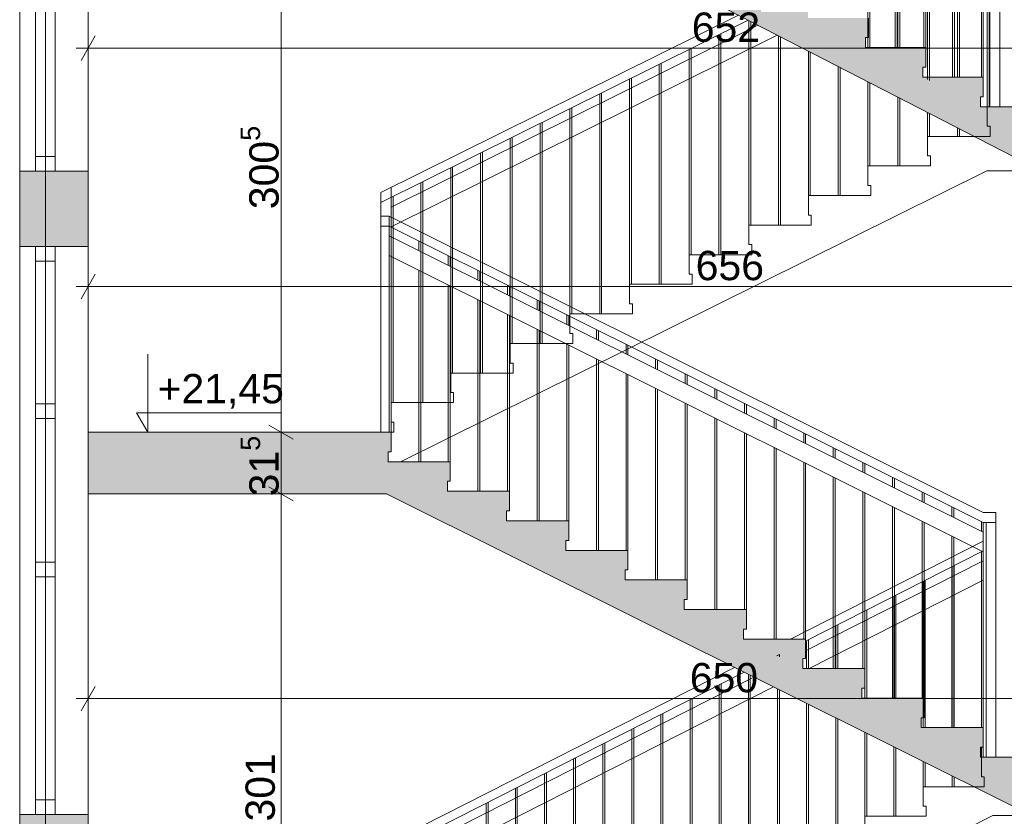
# Paper-space layout 'A-42 PRZEKRÓJ A-A' of a CAD drawing. Header units: millimetres. Extents: x 0 to 1114, y -5 to 726.
# Tile 39 of 92: x 82 to 132, y 389 to 430. Entities that reach past the tile are written whole.
import ezdxf
from ezdxf.xclip import XClip

# ---------------------------------------------------------------- set-up
doc = ezdxf.new("R2010")
doc.units = ezdxf.units.MM
doc.header["$MEASUREMENT"] = 0
doc.header["$XCLIPFRAME"] = 0
doc.linetypes.add('DASHDOTX2', pattern=[1000, 500, -250, 0, -250])
doc.linetypes.add('PRZERYWANA', pattern=[5.64444, 2.82222, -2.82222])
for name, color, linetype, lineweight, true_color in [('A__balustrada_Nr_pióra__161', 7, 'Continuous', 5, 0x949494), ('A_osie_Nr_pióra__16', 7, 'Continuous', 5, 0x0f0f0f), ('A_pochwyt_Nr_pióra__161', 7, 'Continuous', 5, 0x949494), ('A_schody_Nr_pióra__9', 7, 'Continuous', 13, 0xadadad), ('A_widok_Nr_pióra__121', 7, 'Continuous', 5, 0xcacaca)]:
    doc.layers.add(name, color=color, linetype=linetype, lineweight=lineweight, true_color=true_color)
doc.layers.add('A_schody', color=7, linetype='Continuous')
doc.layers.add('A_ściany', color=7, linetype='Continuous')
for name, color, linetype, lineweight in [('A_schody_Nr_pióra__1', 7, 'Continuous', 20), ('A_stolarka_Nr_pióra__1', 7, 'Continuous', 20), ('A_strop_Nr_pióra__1', 7, 'Continuous', 20), ('A_wymiary_Nr_pióra__1', 7, 'Continuous', 20), ('A_wymiary_Nr_pióra__2', 8, 'Continuous', 13), ('A_ściany_Nr_pióra__1', 7, 'Continuous', 20)]:
    doc.layers.add(name, color=color, linetype=linetype, lineweight=lineweight)
doc.styles.add('STYL_AUTOMATYCZNY_1', font='arial.ttf')
doc.styles.add('STYL_AUTOMATYCZNY_4', font='arial.ttf')

# ---------------------------------------------------------------- blocks, each defined once
blk = doc.blocks.new('Rysunek_1_1', base_point=(-1560.278, -148.908))
at = {"layer": 'A_schody', "linetype": 'Continuous', "lineweight": 0, "true_color": 0x000000}
h = blk.add_hatch(color=18, dxfattribs=at)
h.paths.add_polyline_path([(81.694, 140.929), (175.424, 140.929), (226.244, 140.929), (306.913, 140.929), (548.587, 140.929), (548.587, 244.87), (543.567, 244.87), (543.567, 243.12), (527.617, 243.12), (527.617, 243.652), (527.767, 243.652), (527.767, 244.652), (524.676, 244.652), (524.676, 245.185), (524.826, 245.185), (524.826, 246.185), (521.735, 246.185), (521.735, 246.718), (521.885, 246.718), (521.885, 247.718), (518.794, 247.718), (518.794, 248.251), (518.944, 248.251), (518.944, 249.251), (515.853, 249.251), (515.853, 249.784), (516.003, 249.784), (516.003, 250.784), (512.912, 250.784), (512.912, 251.317), (513.062, 251.317), (513.062, 252.317), (509.971, 252.317), (509.971, 252.85), (510.121, 252.85), (510.121, 253.85), (507.03, 253.85), (507.03, 254.383), (507.18, 254.383), (507.18, 255.383), (504.089, 255.383), (504.089, 255.916), (504.239, 255.916), (504.239, 256.916), (501.148, 256.916), (501.148, 257.449), (501.298, 257.449), (501.298, 258.449), (498.572, 258.449), (498.207, 258.449), (498.207, 258.982), (498.357, 258.982), (498.357, 259.982), (498.277, 259.982), (479.827, 259.982), (479.827, 286.332), (482.217, 286.332), (482.217, 290.162), (496.884, 290.162), (527.025, 274.725), (529.906, 273.25), (543.567, 273.25), (543.567, 276.2), (527.437, 276.2), (527.437, 276.727), (527.587, 276.727), (527.587, 277.727), (524.454, 277.727), (524.454, 278.255), (524.604, 278.255), (524.604, 279.255), (521.471, 279.255), (521.471, 279.783), (521.621, 279.783), (521.621, 280.783), (518.488, 280.783), (518.488, 281.31), (518.638, 281.31), (518.638, 282.31), (515.505, 282.31), (515.505, 282.838), (515.655, 282.838), (515.655, 283.838), (512.522, 283.838), (512.522, 284.366), (512.672, 284.366), (512.672, 285.366), (509.539, 285.366), (509.539, 285.894), (509.689, 285.894), (509.689, 286.894), (506.556, 286.894), (506.556, 287.421), (506.706, 287.421), (506.706, 288.421), (503.573, 288.421), (503.573, 288.949), (503.723, 288.949), (503.723, 289.949), (500.59, 289.949), (500.59, 290.477), (500.74, 290.477), (500.74, 291.477), (497.79, 291.477), (497.607, 291.477), (497.607, 292.005), (497.757, 292.005), (497.757, 293.005), (497.647, 293.005), (497.497, 293.005), (494.627, 293.005), (479.247, 293.005), (479.217, 293.005), (479.217, 319.235), (481.647, 319.235), (481.647, 323.105), (496.903, 323.105), (527.216, 307.736), (530.839, 305.9), (543.567, 305.9), (543.567, 309.21), (530.456, 309.21), (527.627, 309.21), (527.627, 309.736), (527.777, 309.736), (527.777, 310.736), (524.617, 310.736), (524.617, 311.262), (524.767, 311.262), (524.767, 312.262), (521.607, 312.262), (521.607, 312.788), (521.757, 312.788), (521.757, 313.788), (518.597, 313.788), (518.597, 314.314), (518.747, 314.314), (518.747, 315.314), (515.587, 315.314), (515.587, 315.84), (515.737, 315.84), (515.737, 316.84), (512.577, 316.84), (512.577, 317.366), (512.727, 317.366), (512.727, 318.366), (509.567, 318.366), (509.567, 318.892), (509.717, 318.892), (509.717, 319.892), (506.557, 319.892), (506.557, 320.418), (506.707, 320.418), (506.707, 321.418), (503.547, 321.418), (503.547, 321.944), (503.697, 321.944), (503.697, 322.944), (500.537, 322.944), (500.537, 323.47), (500.687, 323.47), (500.687, 324.47), (497.527, 324.47), (497.527, 324.493), (497.527, 324.996), (497.677, 324.996), (497.677, 325.996), (497.647, 325.996), (497.177, 325.996), (479.547, 325.996), (479.547, 351.996), (481.717, 351.996), (481.717, 355.946), (498.578, 355.946), (527.341, 341.136), (530.809, 339.35), (543.567, 339.35), (543.567, 342.65), (527.677, 342.65), (527.677, 343.181), (527.827, 343.181), (527.827, 344.181), (524.703, 344.181), (524.703, 344.712), (524.853, 344.712), (524.853, 345.712), (521.729, 345.712), (521.729, 346.244), (521.879, 346.244), (521.879, 347.244), (518.755, 347.244), (518.755, 347.775), (518.905, 347.775), (518.905, 348.775), (515.781, 348.775), (515.781, 349.306), (515.931, 349.306), (515.931, 350.306), (512.807, 350.306), (512.807, 350.838), (512.957, 350.838), (512.957, 351.838), (509.833, 351.838), (509.833, 352.369), (509.983, 352.369), (509.983, 353.369), (506.859, 353.369), (506.859, 353.9), (507.009, 353.9), (507.009, 354.9), (503.885, 354.9), (503.885, 355.432), (504.035, 355.432), (504.035, 356.432), (500.911, 356.432), (500.911, 356.963), (501.061, 356.963), (501.061, 357.963), (497.937, 357.963), (497.937, 357.981), (497.937, 358.495), (498.087, 358.495), (498.087, 359.495), (497.607, 359.495), (494.957, 359.495), (479.467, 359.495), (479.467, 385.725), (481.827, 385.725), (481.827, 389.495), (496.894, 389.495), (527.195, 374.445), (530.547, 372.78), (543.567, 372.78), (543.567, 375.94), (527.557, 375.94), (527.557, 376.433), (527.707, 376.433), (527.707, 377.433), (524.551, 377.433), (524.551, 377.926), (524.701, 377.926), (524.701, 378.926), (521.545, 378.926), (521.545, 379.419), (521.695, 379.419), (521.695, 380.419), (518.539, 380.419), (518.539, 380.912), (518.689, 380.912), (518.689, 381.912), (515.533, 381.912), (515.533, 382.405), (515.683, 382.405), (515.683, 383.405), (512.527, 383.405), (512.527, 383.898), (512.677, 383.898), (512.677, 384.898), (509.521, 384.898), (509.521, 385.391), (509.671, 385.391), (509.671, 386.391), (506.515, 386.391), (506.515, 386.884), (506.665, 386.884), (506.665, 387.884), (506.416, 387.884), (503.509, 387.884), (503.509, 388.377), (503.659, 388.377), (503.659, 389.377), (503.413, 389.377), (500.503, 389.377), (500.503, 389.87), (500.653, 389.87), (500.653, 390.87), (500.41, 390.87), (497.813, 390.87), (497.497, 390.87), (497.497, 391.363), (497.647, 391.363), (497.647, 392.363), (479.397, 392.363), (479.397, 418.623), (481.617, 418.623), (481.617, 422.123), (498.369, 422.123), (527.387, 407.759), (531.063, 405.94), (543.567, 405.94), (543.567, 409.28), (527.697, 409.28), (527.697, 409.765), (527.847, 409.765), (527.847, 410.765), (524.697, 410.765), (524.697, 411.25), (524.847, 411.25), (524.847, 412.25), (521.697, 412.25), (521.697, 412.735), (521.847, 412.735), (521.847, 413.735), (518.697, 413.735), (518.697, 414.22), (518.847, 414.22), (518.847, 415.22), (515.697, 415.22), (515.697, 415.705), (515.847, 415.705), (515.847, 416.705), (512.697, 416.705), (512.697, 417.189), (512.847, 417.189), (512.847, 418.189), (509.697, 418.189), (509.697, 418.674), (509.847, 418.674), (509.847, 419.674), (506.697, 419.674), (506.697, 420.159), (506.847, 420.159), (506.847, 421.159), (503.697, 421.159), (503.697, 421.644), (503.847, 421.644), (503.847, 422.644), (500.697, 422.644), (500.697, 423.129), (500.847, 423.129), (500.847, 424.129), (497.697, 424.129), (497.697, 424.614), (497.847, 424.614), (497.847, 425.614), (479.317, 425.614), (479.317, 451.774), (481.707, 451.774), (481.707, 455.544), (496.931, 455.544), (527.257, 440.792), (530.881, 439.03), (543.567, 439.03), (543.567, 442.31), (527.567, 442.31), (527.567, 442.785), (527.717, 442.785), (527.717, 443.785), (524.533, 443.785), (524.533, 444.261), (524.683, 444.261), (524.683, 445.261), (521.499, 445.261), (521.499, 445.737), (521.649, 445.737), (521.649, 446.737), (518.465, 446.737), (518.465, 447.213), (518.615, 447.213), (518.615, 448.213), (515.431, 448.213), (515.431, 448.689), (515.581, 448.689), (515.581, 449.689), (512.397, 449.689), (512.397, 450.165), (512.547, 450.165), (512.547, 451.165), (509.363, 451.165), (509.363, 451.641), (509.513, 451.641), (509.513, 452.641), (506.329, 452.641), (506.329, 453.117), (506.479, 453.117), (506.479, 454.117), (503.295, 454.117), (503.295, 454.593), (503.445, 454.593), (503.445, 455.593), (500.261, 455.593), (500.261, 456.069), (500.411, 456.069), (500.411, 457.069), (497.227, 457.069), (497.227, 457.545), (497.377, 457.545), (497.377, 458.545), (479.247, 458.545), (479.247, 484.675), (481.019, 484.675), (481.019, 488.575), (496.868, 488.575), (530.662, 472.1), (543.567, 472.1), (543.567, 475.18), (527.767, 475.18), (527.767, 475.645), (527.917, 475.645), (527.917, 476.645), (524.761, 476.645), (524.761, 477.11), (524.911, 477.11), (524.911, 478.11), (521.755, 478.11), (521.755, 478.576), (521.905, 478.576), (521.905, 479.576), (518.749, 479.576), (518.749, 480.041), (518.899, 480.041), (518.899, 481.041), (515.743, 481.041), (515.743, 481.507), (515.893, 481.507), (515.893, 482.507), (512.737, 482.507), (512.737, 482.972), (512.887, 482.972), (512.887, 483.972), (509.731, 483.972), (509.731, 484.438), (509.881, 484.438), (509.881, 485.438), (506.725, 485.438), (506.725, 485.903), (506.875, 485.903), (506.875, 486.903), (503.719, 486.903), (503.719, 487.369), (503.869, 487.369), (503.869, 488.369), (500.713, 488.369), (500.713, 488.834), (500.863, 488.834), (500.863, 489.834), (497.707, 489.834), (497.707, 490.3), (497.857, 490.3), (497.857, 491.3), (479.277, 491.3), (479.277, 517.52), (481.377, 517.52), (481.377, 521.533), (478.41, 521.533), (478.41, 524.133), (477.357, 524.133), (352.051, 524.133), (352.051, 536.095), (543.567, 536.095), (543.567, 527.836), (543.567, 524.133), (547.587, 524.133), (547.587, 521.533), (543.567, 521.533), (543.567, 517.54), (548.587, 517.54), (548.587, 540.961), (543.567, 540.961), (543.567, 539.119), (348.996, 539.119), (348.996, 564.681), (346.838, 564.681), (346.838, 562.317), (85.194, 562.317), (85.194, 564.681), (81.694, 564.681), (81.694, 553.481), (85.194, 553.481), (85.194, 558.993), (147.194, 558.993), (147.194, 524.281), (131.294, 524.281), (131.294, 520.056), (146.901, 520.056), (146.901, 517.255), (150.894, 517.255), (150.894, 491.056), (131.644, 491.056), (131.644, 491.558), (131.794, 491.558), (131.794, 492.558), (128.604, 492.558), (128.604, 493.06), (128.754, 493.06), (128.754, 494.06), (125.564, 494.06), (125.564, 494.562), (125.714, 494.562), (125.714, 495.562), (122.524, 495.562), (122.524, 496.065), (122.674, 496.065), (122.674, 497.065), (119.484, 497.065), (119.484, 497.567), (119.634, 497.567), (119.634, 498.567), (116.444, 498.567), (116.444, 499.069), (116.594, 499.069), (116.594, 500.069), (113.404, 500.069), (113.404, 500.571), (113.554, 500.571), (113.554, 501.571), (110.364, 501.571), (110.364, 502.074), (110.514, 502.074), (110.514, 503.074), (107.324, 503.074), (107.324, 503.576), (107.474, 503.576), (107.474, 504.576), (104.284, 504.576), (104.284, 505.078), (104.434, 505.078), (104.434, 506.078), (101.244, 506.078), (101.244, 506.581), (101.394, 506.581), (101.394, 507.581), (98.194, 507.581), (85.194, 507.581), (85.194, 504.381), (101.294, 504.381), (133.823, 488.306), (146.674, 488.306), (146.674, 484.256), (150.694, 484.256), (150.694, 458.206), (131.244, 458.206), (131.244, 458.69), (131.394, 458.69), (131.394, 459.69), (128.264, 459.69), (128.264, 460.174), (128.414, 460.174), (128.414, 461.174), (125.284, 461.174), (125.284, 461.658), (125.434, 461.658), (125.434, 462.658), (122.304, 462.658), (122.304, 463.142), (122.454, 463.142), (122.454, 464.142), (119.324, 464.142), (119.324, 464.626), (119.474, 464.626), (119.474, 465.626), (116.344, 465.626), (116.344, 466.11), (116.494, 466.11), (116.494, 467.11), (113.364, 467.11), (113.364, 467.594), (113.514, 467.594), (113.514, 468.594), (110.384, 468.594), (110.384, 469.078), (110.534, 469.078), (110.534, 470.078), (107.404, 470.078), (107.404, 470.562), (107.554, 470.562), (107.554, 471.562), (104.424, 471.562), (104.424, 472.046), (104.574, 472.046), (104.574, 473.046), (101.444, 473.046), (101.444, 473.531), (101.594, 473.531), (101.594, 474.531), (101.044, 474.531), (85.194, 474.531), (85.194, 471.531), (101.123, 471.531), (133.451, 455.431), (147.014, 455.431), (147.014, 451.371), (150.394, 451.371), (150.394, 425.231), (130.844, 425.231), (130.844, 425.744), (130.994, 425.744), (130.994, 426.744), (127.904, 426.744), (127.904, 427.258), (128.054, 427.258), (128.054, 428.258), (124.964, 428.258), (124.964, 428.771), (125.114, 428.771), (125.114, 429.771), (122.024, 429.771), (122.024, 430.285), (122.174, 430.285), (122.174, 431.285), (119.084, 431.285), (119.084, 431.799), (119.234, 431.799), (119.234, 432.799), (116.144, 432.799), (116.144, 433.312), (116.294, 433.312), (116.294, 434.312), (113.204, 434.312), (113.204, 434.826), (113.354, 434.826), (113.354, 435.826), (110.264, 435.826), (110.264, 436.34), (110.414, 436.34), (110.414, 437.34), (107.324, 437.34), (107.324, 437.853), (107.474, 437.853), (107.474, 438.853), (104.384, 438.853), (104.384, 439.367), (104.534, 439.367), (104.534, 440.367), (101.444, 440.367), (101.444, 440.881), (101.594, 440.881), (101.594, 441.881), (98.394, 441.881), (85.194, 441.881), (85.194, 438.631), (101.54, 438.631), (133.928, 421.956), (146.574, 421.956), (146.574, 418.066), (150.194, 418.066), (150.194, 391.956), (130.844, 391.956), (130.844, 392.467), (130.994, 392.467), (130.994, 393.467), (127.814, 393.467), (127.814, 393.978), (127.964, 393.978), (127.964, 394.978), (124.784, 394.978), (124.784, 395.49), (124.934, 395.49), (124.934, 396.49), (121.754, 396.49), (121.754, 397.001), (121.904, 397.001), (121.904, 398.001), (118.724, 398.001), (118.724, 398.512), (118.874, 398.512), (118.874, 399.512), (115.694, 399.512), (115.694, 400.024), (115.844, 400.024), (115.844, 401.024), (112.664, 401.024), (112.664, 401.535), (112.814, 401.535), (112.814, 402.535), (109.634, 402.535), (109.634, 403.046), (109.784, 403.046), (109.784, 404.046), (106.604, 404.046), (106.604, 404.558), (106.754, 404.558), (106.754, 405.558), (103.574, 405.558), (103.574, 406.069), (103.724, 406.069), (103.724, 407.069), (100.544, 407.069), (100.544, 407.581), (100.694, 407.581), (100.694, 408.581), (97.494, 408.581), (85.194, 408.581), (85.194, 405.431), (100.469, 405.431), (133.448, 388.981), (146.924, 388.981), (146.924, 385.311), (150.794, 385.311), (150.794, 358.881), (131.244, 358.881), (131.244, 359.376), (131.394, 359.376), (131.394, 360.376), (128.244, 360.376), (128.244, 360.871), (128.394, 360.871), (128.394, 361.871), (125.244, 361.871), (125.244, 362.367), (125.394, 362.367), (125.394, 363.367), (122.244, 363.367), (122.244, 363.862), (122.394, 363.862), (122.394, 364.862), (119.244, 364.862), (119.244, 365.358), (119.394, 365.358), (119.394, 366.358), (116.244, 366.358), (116.244, 366.853), (116.394, 366.853), (116.394, 367.853), (113.244, 367.853), (113.244, 368.349), (113.394, 368.349), (113.394, 369.349), (110.244, 369.349), (110.244, 369.844), (110.394, 369.844), (110.394, 370.844), (107.244, 370.844), (107.244, 371.34), (107.394, 371.34), (107.394, 372.34), (104.244, 372.34), (104.244, 372.835), (104.394, 372.835), (104.394, 373.835), (101.244, 373.835), (101.244, 374.331), (101.394, 374.331), (101.394, 375.331), (98.194, 375.331), (85.194, 375.331), (85.194, 372.331), (100.9, 372.331), (134.251, 355.706), (146.737, 355.706), (146.737, 352.136), (150.694, 352.136), (150.694, 325.906), (150.494, 325.906), (131.144, 325.906), (131.144, 326.408), (131.294, 326.408), (131.294, 327.408), (128.164, 327.408), (128.164, 327.91), (128.314, 327.91), (128.314, 328.91), (125.184, 328.91), (125.184, 329.412), (125.334, 329.412), (125.334, 330.412), (122.204, 330.412), (122.204, 330.915), (122.354, 330.915), (122.354, 331.915), (119.224, 331.915), (119.224, 332.417), (119.374, 332.417), (119.374, 333.417), (116.244, 333.417), (116.244, 333.919), (116.394, 333.919), (116.394, 334.919), (113.264, 334.919), (113.264, 335.421), (113.414, 335.421), (113.414, 336.421), (110.284, 336.421), (110.284, 336.924), (110.434, 336.924), (110.434, 337.924), (107.304, 337.924), (107.304, 338.426), (107.454, 338.426), (107.454, 339.426), (104.324, 339.426), (104.324, 339.928), (104.474, 339.928), (104.474, 340.928), (101.344, 340.928), (101.344, 341.431), (101.494, 341.431), (101.494, 342.431), (98.294, 342.431), (85.194, 342.431), (85.194, 339.231), (101.379, 339.231), (134.06, 322.756), (146.544, 322.756), (146.544, 319.066), (150.494, 319.066), (150.494, 292.856), (130.894, 292.856), (130.844, 292.856), (130.844, 293.321), (130.994, 293.321), (130.994, 294.321), (127.884, 294.321), (127.884, 294.787), (128.034, 294.787), (128.034, 295.787), (124.924, 295.787), (124.924, 296.253), (125.074, 296.253), (125.074, 297.253), (121.964, 297.253), (121.964, 297.719), (122.114, 297.719), (122.114, 298.719), (119.004, 298.719), (119.004, 299.185), (119.154, 299.185), (119.154, 300.185), (116.044, 300.185), (116.044, 300.651), (116.194, 300.651), (116.194, 301.651), (113.084, 301.651), (113.084, 302.117), (113.234, 302.117), (113.234, 303.117), (110.124, 303.117), (110.124, 303.583), (110.274, 303.583), (110.274, 304.583), (107.164, 304.583), (107.164, 305.049), (107.314, 305.049), (107.314, 306.049), (104.204, 306.049), (104.204, 306.515), (104.354, 306.515), (104.354, 307.515), (101.244, 307.515), (101.244, 307.981), (101.394, 307.981), (101.394, 308.981), (98.194, 308.981), (85.194, 308.981), (85.194, 306.131), (100.659, 306.131), (132.664, 290.281), (147.001, 290.281), (147.001, 286.281), (150.794, 286.281), (150.894, 286.281), (150.894, 260.081), (150.794, 260.081), (131.544, 260.081), (131.544, 260.54), (131.694, 260.54), (131.694, 261.54), (128.514, 261.54), (128.514, 261.999), (128.664, 261.999), (128.664, 262.999), (125.484, 262.999), (125.484, 263.458), (125.634, 263.458), (125.634, 264.458), (122.454, 264.458), (122.454, 264.917), (122.604, 264.917), (122.604, 265.917), (119.424, 265.917), (119.424, 266.376), (119.574, 266.376), (119.574, 267.376), (116.394, 267.376), (116.394, 267.835), (116.544, 267.835), (116.544, 268.835), (113.364, 268.835), (113.364, 269.294), (113.514, 269.294), (113.514, 270.294), (110.334, 270.294), (110.334, 270.753), (110.484, 270.753), (110.484, 271.753), (107.304, 271.753), (107.304, 272.212), (107.454, 272.212), (107.454, 273.212), (104.274, 273.212), (104.274, 273.671), (104.424, 273.671), (104.424, 274.671), (101.244, 274.671), (101.244, 275.131), (101.394, 275.131), (101.394, 276.131), (98.194, 276.131), (85.194, 276.131), (85.194, 276.281), (81.694, 276.281), (81.694, 161.081)])
h.paths.add_polyline_path([(85.194, 241.081), (99.89, 241.081), (133.69, 224.181), (146.852, 224.181), (146.852, 220.611), (150.594, 220.611), (150.594, 194.081), (134.194, 194.081), (130.994, 194.081), (130.844, 194.081), (130.844, 194.581), (130.994, 194.581), (130.994, 195.581), (127.874, 195.581), (127.874, 196.081), (128.024, 196.081), (128.024, 197.081), (124.904, 197.081), (124.904, 197.581), (125.054, 197.581), (125.054, 198.581), (121.934, 198.581), (121.934, 199.081), (122.084, 199.081), (122.084, 200.081), (118.964, 200.081), (118.964, 200.581), (119.114, 200.581), (119.114, 201.581), (115.994, 201.581), (115.994, 202.081), (116.144, 202.081), (116.144, 203.081), (113.024, 203.081), (113.024, 203.581), (113.174, 203.581), (113.174, 204.581), (110.054, 204.581), (110.054, 205.081), (110.204, 205.081), (110.204, 206.081), (107.084, 206.081), (107.084, 206.581), (107.234, 206.581), (107.234, 207.581), (104.114, 207.581), (104.114, 208.081), (104.264, 208.081), (104.264, 209.081), (101.144, 209.081), (101.144, 209.581), (101.294, 209.581), (101.294, 210.581), (85.694, 210.581), (85.194, 210.581)], flags=0)
h.paths.add_polyline_path([(85.194, 207.481), (100.985, 207.481), (134.051, 190.781), (147.294, 190.781), (147.294, 187.311), (150.694, 187.311), (150.694, 161.081), (129.144, 161.081), (129.144, 161.711), (129.294, 161.711), (129.294, 162.711), (126.2, 162.711), (126.2, 163.341), (126.35, 163.341), (126.35, 164.341), (123.255, 164.341), (123.255, 164.971), (123.405, 164.971), (123.405, 165.971), (120.311, 165.971), (120.311, 166.601), (120.461, 166.601), (120.461, 167.601), (117.366, 167.601), (117.366, 168.231), (117.516, 168.231), (117.516, 169.231), (114.422, 169.231), (114.422, 169.861), (114.572, 169.861), (114.572, 170.861), (111.477, 170.861), (111.477, 171.491), (111.627, 171.491), (111.627, 172.491), (108.533, 172.491), (108.533, 173.121), (108.683, 173.121), (108.683, 174.121), (105.588, 174.121), (105.588, 174.751), (105.738, 174.751), (105.738, 175.751), (102.644, 175.751), (102.644, 176.381), (102.794, 176.381), (102.794, 177.381), (99.594, 177.381), (85.694, 177.381), (85.194, 177.381)], flags=0)
h.paths.add_polyline_path([(98.194, 243.581), (85.194, 243.581), (85.194, 273.581), (100.052, 273.581), (134.109, 257.181), (146.856, 257.181), (146.856, 253.581), (150.794, 253.581), (150.794, 227.081), (131.244, 227.081), (131.244, 227.581), (131.394, 227.581), (131.394, 228.581), (128.244, 228.581), (128.244, 229.081), (128.394, 229.081), (128.394, 230.081), (125.244, 230.081), (125.244, 230.581), (125.394, 230.581), (125.394, 231.581), (122.244, 231.581), (122.244, 232.081), (122.394, 232.081), (122.394, 233.081), (119.244, 233.081), (119.244, 233.581), (119.394, 233.581), (119.394, 234.581), (116.244, 234.581), (116.244, 235.081), (116.394, 235.081), (116.394, 236.081), (113.244, 236.081), (113.244, 236.581), (113.394, 236.581), (113.394, 237.581), (110.244, 237.581), (110.244, 238.081), (110.394, 238.081), (110.394, 239.081), (107.244, 239.081), (107.244, 239.581), (107.394, 239.581), (107.394, 240.581), (104.244, 240.581), (104.244, 241.081), (104.394, 241.081), (104.394, 242.081), (101.244, 242.081), (101.244, 242.581), (101.394, 242.581), (101.394, 243.581)], flags=0)
h.paths.add_polyline_path([(172.924, 149.057), (153.247, 149.057), (153.247, 526.588), (172.924, 526.588)], flags=0)
h.paths.add_polyline_path([(153.247, 529.128), (153.247, 540.019), (153.247, 558.993), (197.906, 558.993), (197.906, 529.128), (175.424, 529.128)], flags=0)
h.paths.add_polyline_path([(175.424, 458.356), (175.424, 487.895), (224.744, 487.895), (224.744, 479.356), (226.244, 479.356), (226.244, 491.056), (175.424, 491.056), (175.424, 520.915), (224.744, 520.915), (224.744, 512.056), (226.244, 512.056), (226.244, 526.757), (254.323, 526.757), (254.323, 149.057), (226.244, 149.057), (226.244, 161.081), (175.424, 161.081), (175.424, 190.716), (224.744, 190.716), (224.744, 182.081), (226.244, 182.081), (226.244, 194.081), (175.424, 194.081), (175.424, 223.904), (224.744, 223.904), (224.744, 215.081), (226.244, 215.081), (226.244, 227.081), (175.424, 227.081), (175.424, 257.094), (224.744, 257.094), (224.744, 248.081), (226.244, 248.081), (226.244, 260.081), (175.424, 260.081), (175.424, 289.86), (224.744, 289.86), (224.744, 281.081), (226.244, 281.081), (226.244, 292.856), (175.424, 292.856), (175.424, 322.879), (224.744, 322.879), (224.744, 313.856), (226.244, 313.856), (226.244, 325.906), (175.424, 325.906), (175.424, 355.9), (224.744, 355.9), (224.744, 346.906), (226.244, 346.906), (226.244, 359.081), (175.424, 359.081), (175.424, 388.92), (224.744, 388.92), (224.744, 380.081), (226.244, 380.081), (226.244, 392.156), (175.424, 392.156), (175.424, 421.855), (224.744, 421.855), (224.744, 413.156), (226.244, 413.156), (226.244, 425.381), (175.424, 425.381), (175.424, 454.875), (224.744, 454.875), (224.744, 446.381), (226.244, 446.381), (226.244, 458.356)], flags=0)
h.paths.add_polyline_path([(224.744, 529.128), (198.906, 529.128), (198.906, 558.993), (214.553, 558.993), (214.553, 554.428), (218.278, 554.428), (218.278, 558.993), (280.423, 558.993), (280.423, 554.428), (284.064, 554.428), (284.064, 558.993), (332.796, 558.993), (346.125, 558.993), (346.125, 552.476), (347.029, 552.476), (347.029, 524.133), (332.796, 524.133), (311.061, 524.133), (311.061, 529.128), (305.413, 529.128), (256.333, 529.128), (254.833, 529.128), (226.244, 529.128)], flags=0)
h.paths.add_polyline_path([(255.709, 227.081), (255.709, 253.581), (259.467, 253.581), (259.467, 256.491), (278.972, 256.491), (278.972, 253.581), (283.324, 253.581), (283.324, 248.081), (285.053, 248.081), (285.053, 260.081), (256.323, 260.081), (255.823, 260.081), (255.823, 286.356), (258.688, 286.356), (258.688, 289.266), (279.283, 289.266), (279.283, 286.356), (283.254, 286.356), (283.254, 281.081), (285.053, 281.081), (285.053, 292.856), (256.323, 292.856), (255.823, 292.856), (255.823, 319.066), (258.343, 319.066), (258.343, 322.256), (279.153, 322.256), (279.153, 319.066), (283.634, 319.066), (283.634, 313.856), (285.053, 313.856), (285.053, 325.906), (256.323, 325.906), (255.823, 325.906), (255.823, 352.136), (258.283, 352.136), (258.283, 355.416), (279.133, 355.416), (279.133, 352.136), (283.504, 352.136), (283.504, 346.906), (285.053, 346.906), (285.053, 359.081), (256.323, 359.081), (255.823, 359.081), (255.823, 385.311), (258.573, 385.311), (258.573, 388.571), (279.593, 388.571), (279.593, 385.311), (283.494, 385.311), (283.494, 380.081), (285.053, 380.081), (285.053, 392.156), (256.323, 392.156), (255.823, 392.156), (255.823, 418.066), (258.523, 418.066), (258.523, 421.666), (279.293, 421.666), (279.293, 418.066), (283.494, 418.066), (283.494, 413.156), (285.053, 413.156), (285.053, 425.381), (256.323, 425.381), (255.823, 425.381), (255.823, 451.371), (258.099, 451.371), (258.099, 455.501), (279.815, 455.501), (279.815, 451.371), (283.574, 451.371), (283.574, 446.381), (285.053, 446.381), (285.053, 458.356), (256.323, 458.356), (255.823, 458.356), (255.823, 484.206), (258.703, 484.206), (258.703, 488.306), (279.604, 488.306), (279.583, 484.206), (283.574, 484.206), (283.574, 479.356), (285.053, 479.356), (285.053, 491.056), (256.323, 491.056), (255.823, 491.056), (255.823, 517.226), (258.689, 517.226), (258.689, 519.525), (258.689, 521.328), (255.923, 521.328), (255.923, 528.128), (283.474, 528.128), (283.474, 521.328), (279.543, 521.328), (279.543, 517.226), (283.674, 517.226), (283.674, 512.056), (285.053, 512.056), (285.053, 527.628), (305.413, 527.628), (305.413, 149.057), (285.053, 149.057), (285.053, 161.081), (256.323, 161.081), (255.823, 161.081), (255.823, 187.581), (258.382, 187.581), (258.382, 190.681), (279.823, 190.681), (279.823, 187.581), (283.474, 187.581), (283.474, 182.081), (285.053, 182.081), (285.053, 194.081), (256.323, 194.081), (255.823, 194.081), (255.823, 220.581), (258.433, 220.581), (258.433, 223.491), (279.303, 223.491), (279.303, 220.581), (283.413, 220.581), (283.413, 215.081), (285.053, 215.081), (285.053, 227.081), (256.209, 227.081)], flags=0)
h.paths.add_polyline_path([(306.913, 289.828), (477.357, 289.828), (477.357, 260.081), (306.913, 260.081)], flags=0)
h.paths.add_polyline_path([(458.097, 161.081), (306.913, 161.081), (306.913, 190.96), (458.097, 190.96)], flags=0)
h.paths.add_polyline_path([(306.913, 458.356), (306.913, 488.028), (477.357, 488.028), (477.357, 458.356)], flags=0)
h.paths.add_polyline_path([(306.913, 425.381), (306.913, 455.328), (477.357, 455.328), (477.357, 425.381)], flags=0)
h.paths.add_polyline_path([(477.357, 392.156), (306.913, 392.156), (306.913, 422.353), (477.357, 422.353), (477.357, 392.363)], flags=0)
h.paths.add_polyline_path([(477.357, 491.056), (306.913, 491.056), (306.913, 521.064), (477.357, 521.064)], flags=0)
h.paths.add_polyline_path([(306.913, 193.881), (306.913, 224.053), (477.357, 224.053), (477.357, 193.881), (458.097, 193.881)], flags=0)
h.paths.add_polyline_path([(306.913, 325.906), (306.913, 356.053), (477.357, 356.053), (477.357, 325.906)], flags=0)
h.paths.add_polyline_path([(306.913, 389.128), (477.357, 389.128), (477.357, 359.081), (306.913, 359.081)], flags=0)
h.paths.add_polyline_path([(477.357, 292.856), (306.913, 292.856), (306.913, 322.878), (477.357, 322.878)], flags=0)
h.paths.add_polyline_path([(306.913, 257.053), (477.357, 257.053), (477.357, 227.081), (306.913, 227.081)], flags=0)
h.paths.add_polyline_path([(460.097, 161.23), (459.597, 161.23), (459.597, 190.96), (477.357, 190.96), (477.357, 187.48), (482.007, 187.48), (482.007, 190.96), (498.336, 190.96), (519.447, 181.159), (521.347, 180.277), (521.347, 179.775), (543.567, 179.775), (543.567, 161.23)], flags=0)
h.paths.add_polyline_path([(479.747, 220.551), (482.078, 220.551), (482.078, 224.303), (496.973, 224.303), (527.249, 209.225), (530.883, 207.415), (543.567, 207.415), (543.567, 182.775), (522.45, 182.775), (519.677, 182.775), (519.677, 184.164), (516.687, 184.164), (516.687, 185.552), (513.697, 185.552), (513.697, 186.94), (510.707, 186.94), (510.707, 188.328), (507.717, 188.328), (507.717, 189.716), (504.727, 189.716), (504.727, 191.104), (501.737, 191.104), (501.737, 192.492), (498.747, 192.492), (498.747, 193.881), (497.557, 193.881), (479.747, 193.881)], flags=0)
h.paths.add_polyline_path([(479.827, 253.051), (481.977, 253.051), (481.977, 256.781), (498.162, 256.781), (527.183, 241.654), (528.401, 241.02), (529.443, 241.02), (543.567, 241.02), (543.567, 210.76), (530.484, 210.76), (527.727, 210.76), (527.727, 211.236), (527.877, 211.236), (527.877, 212.236), (524.74, 212.236), (524.74, 212.712), (524.89, 212.712), (524.89, 213.712), (521.753, 213.712), (521.753, 214.189), (521.903, 214.189), (521.903, 215.189), (518.766, 215.189), (518.766, 215.665), (518.916, 215.665), (518.916, 216.665), (515.779, 216.665), (515.779, 217.142), (515.929, 217.142), (515.929, 218.142), (512.792, 218.142), (512.792, 218.618), (512.942, 218.618), (512.942, 219.618), (509.805, 219.618), (509.805, 220.095), (509.955, 220.095), (509.955, 221.095), (506.818, 221.095), (506.818, 221.571), (506.968, 221.571), (506.968, 222.571), (503.831, 222.571), (503.831, 223.048), (503.981, 223.048), (503.981, 224.048), (500.844, 224.048), (500.844, 224.524), (500.994, 224.524), (500.994, 225.524), (497.994, 225.524), (497.857, 225.524), (497.857, 226.001), (498.007, 226.001), (498.007, 227.001), (497.597, 227.001), (479.827, 227.001)], flags=0)
at = {"layer": 'A_ściany', "linetype": 'Continuous', "lineweight": 0, "true_color": 0x000000}
for points in [[(85.194, 421.931), (81.694, 421.931), (81.694, 418.081), (85.194, 418.081)], [(85.194, 384.931), (85.194, 389.031), (81.694, 389.031), (81.694, 384.931)]]:
    blk.add_hatch(color=18, dxfattribs=at).paths.add_polyline_path(points)
at = {"layer": 'A__balustrada_Nr_pióra__161', "color": 252, "linetype": 'Continuous', "lineweight": 5, "true_color": 0x949494}
for p, q in [((126.484, 428.258), (126.484, 438.066)), ((126.584, 428.258), (126.584, 438.015)), ((127.954, 428.258), (127.954, 437.309)), ((128.054, 428.258), (128.054, 437.258)), ((131.834, 425.231), (131.834, 437.744)), ((130.994, 426.744), (130.994, 437.244)), ((131.334, 425.231), (131.334, 437.244)), ((129.424, 426.744), (129.424, 436.552)), ((129.524, 426.744), (129.524, 436.501)), ((130.894, 426.744), (130.894, 435.796)), ((100.176, 408.581), (100.176, 419.63)), ((100.176, 419.63), (100.594, 419.63)), ((100.594, 408.581), (100.594, 419.63)), ((100.176, 419.13), (100.594, 419.13)), ((100.694, 418.581), (100.694, 419.081)), ((102.109, 417.875), (102.109, 418.375)), ((102.209, 417.825), (102.209, 418.325)), ((103.624, 417.119), (103.624, 417.619)), ((100.694, 408.581), (100.694, 417.581)), ((103.724, 417.069), (103.724, 417.569)), ((102.109, 407.069), (102.109, 416.875)), ((102.209, 407.069), (102.209, 416.825)), ((105.139, 416.363), (105.139, 416.863)), ((105.239, 416.313), (105.239, 416.813)), ((103.624, 407.069), (103.624, 416.119)), ((106.654, 415.608), (106.654, 416.108)), ((103.724, 407.069), (103.724, 416.069)), ((106.754, 415.558), (106.754, 416.058)), ((105.139, 405.558), (105.139, 415.363)), ((105.239, 405.558), (105.239, 415.313)), ((108.169, 414.852), (108.169, 415.352)), ((108.269, 414.802), (108.269, 415.302)), ((106.654, 405.558), (106.654, 414.608)), ((109.684, 414.096), (109.684, 414.596)), ((106.754, 405.558), (106.754, 414.558)), ((109.784, 414.046), (109.784, 414.546)), ((108.169, 404.046), (108.169, 413.852)), ((108.269, 404.046), (108.269, 413.802)), ((111.199, 413.341), (111.199, 413.841)), ((111.299, 413.291), (111.299, 413.791)), ((109.684, 404.046), (109.684, 413.096)), ((112.714, 412.585), (112.714, 413.085)), ((109.784, 404.046), (109.784, 413.046)), ((112.814, 412.535), (112.814, 413.035)), ((111.199, 402.535), (111.199, 412.341)), ((111.299, 402.535), (111.299, 412.291)), ((114.229, 411.829), (114.229, 412.329)), ((114.329, 411.779), (114.329, 412.279)), ((112.714, 402.535), (112.714, 411.585)), ((115.744, 411.074), (115.744, 411.574)), ((112.814, 402.535), (112.814, 411.535)), ((115.844, 411.024), (115.844, 411.524)), ((114.229, 401.024), (114.229, 410.829)), ((114.329, 401.024), (114.329, 410.779)), ((117.259, 410.318), (117.259, 410.818)), ((117.359, 410.268), (117.359, 410.768)), ((115.744, 401.024), (115.744, 410.074)), ((118.774, 409.562), (118.774, 410.062)), ((115.844, 401.024), (115.844, 410.024)), ((118.874, 409.512), (118.874, 410.012)), ((117.259, 399.512), (117.259, 409.318)), ((117.359, 399.512), (117.359, 409.268)), ((120.289, 408.807), (120.289, 409.307)), ((120.389, 408.757), (120.389, 409.257)), ((118.774, 399.512), (118.774, 408.562)), ((121.804, 408.051), (121.804, 408.551)), ((118.874, 399.512), (118.874, 408.512)), ((121.904, 408.001), (121.904, 408.501)), ((120.289, 398.001), (120.289, 407.807)), ((120.389, 398.001), (120.389, 407.757)), ((123.319, 407.295), (123.319, 407.795)), ((123.419, 407.245), (123.419, 407.745)), ((121.804, 398.001), (121.804, 407.051)), ((124.834, 406.539), (124.834, 407.039)), ((121.904, 398.001), (121.904, 407.001)), ((124.934, 406.49), (124.934, 406.99)), ((123.319, 396.49), (123.319, 406.295)), ((123.419, 396.49), (123.419, 406.245)), ((126.349, 405.784), (126.349, 406.284)), ((126.449, 405.734), (126.449, 406.234)), ((124.834, 396.49), (124.834, 405.539)), ((127.864, 405.028), (127.864, 405.528)), ((124.934, 396.49), (124.934, 405.49)), ((127.964, 404.978), (127.964, 405.478)), ((126.349, 394.978), (126.349, 404.784)), ((126.449, 394.978), (126.449, 404.734)), ((129.379, 404.272), (129.379, 404.772)), ((129.479, 404.223), (129.479, 404.723)), ((127.864, 394.978), (127.864, 404.028)), ((130.894, 403.517), (130.894, 404.017)), ((131.634, 404.467), (130.994, 404.467)), ((131.634, 391.956), (131.634, 404.467)), ((127.964, 394.978), (127.964, 403.978)), ((130.994, 393.467), (130.994, 403.967)), ((131.634, 403.967), (130.994, 403.967)), ((131.134, 391.956), (131.134, 403.967)), ((129.379, 393.467), (129.379, 403.272)), ((129.479, 393.467), (129.479, 403.223)), ((130.894, 393.467), (130.894, 402.517))]:
    blk.add_line(p, q, dxfattribs=at)
at = {"layer": 'A_osie_Nr_pióra__16', "color": 250, "linetype": 'DASHDOTX2', "lineweight": 5, "true_color": 0x0f0f0f}
blk.add_line((83.019, 533.433), (83.019, 175.184), dxfattribs=at)
at = {"layer": 'A_pochwyt_Nr_pióra__161', "color": 252, "linetype": 'Continuous', "lineweight": 5, "true_color": 0x949494}
for p, q in [((130.994, 404.467), (100.594, 419.63)), ((130.994, 403.967), (100.594, 419.13)), ((130.994, 403.467), (100.594, 418.63)), ((130.994, 402.467), (100.594, 417.63))]:
    blk.add_line(p, q, dxfattribs=at)
at = {"layer": 'A_schody_Nr_pióra__1', "color": 7, "linetype": 'Continuous', "lineweight": 20}
for p, q in [((101.54, 438.631), (133.928, 421.956)), ((125.114, 428.771), (125.114, 429.771)), ((125.114, 428.771), (124.964, 428.771)), ((124.964, 428.258), (124.964, 428.771)), ((128.054, 428.258), (124.964, 428.258)), ((128.054, 427.258), (128.054, 428.258)), ((128.054, 427.258), (127.904, 427.258)), ((127.904, 426.744), (127.904, 427.258)), ((130.994, 426.744), (127.904, 426.744)), ((130.994, 425.744), (130.994, 426.744)), ((130.994, 425.744), (130.844, 425.744)), ((130.844, 425.231), (130.844, 425.744)), ((100.694, 408.581), (97.494, 408.581)), ((100.694, 407.581), (100.694, 408.581)), ((100.694, 407.581), (100.544, 407.581)), ((100.544, 407.069), (100.544, 407.581)), ((103.724, 407.069), (100.544, 407.069)), ((103.724, 406.069), (103.724, 407.069)), ((103.724, 406.069), (103.574, 406.069)), ((103.574, 405.558), (103.574, 406.069)), ((106.754, 405.558), (103.574, 405.558)), ((106.754, 404.558), (106.754, 405.558)), ((100.469, 405.431), (133.448, 388.981)), ((106.754, 404.558), (106.604, 404.558)), ((106.604, 404.046), (106.604, 404.558)), ((109.784, 404.046), (106.604, 404.046)), ((109.784, 403.046), (109.784, 404.046)), ((109.784, 403.046), (109.634, 403.046)), ((109.634, 402.535), (109.634, 403.046)), ((112.814, 402.535), (109.634, 402.535)), ((112.814, 401.535), (112.814, 402.535)), ((112.814, 401.535), (112.664, 401.535)), ((112.664, 401.024), (112.664, 401.535)), ((115.844, 401.024), (112.664, 401.024)), ((115.844, 400.024), (115.844, 401.024)), ((115.844, 400.024), (115.694, 400.024)), ((115.694, 399.512), (115.694, 400.024)), ((118.874, 399.512), (115.694, 399.512)), ((118.874, 398.512), (118.874, 399.512)), ((118.874, 398.512), (118.724, 398.512)), ((118.724, 398.001), (118.724, 398.512)), ((121.904, 398.001), (118.724, 398.001)), ((121.904, 397.001), (121.904, 398.001)), ((121.904, 397.001), (121.754, 397.001)), ((121.754, 396.49), (121.754, 397.001)), ((124.934, 396.49), (121.754, 396.49)), ((124.934, 395.49), (124.934, 396.49)), ((124.934, 395.49), (124.784, 395.49)), ((124.784, 394.978), (124.784, 395.49)), ((127.964, 394.978), (124.784, 394.978)), ((127.964, 393.978), (127.964, 394.978)), ((127.964, 393.978), (127.814, 393.978)), ((127.814, 393.467), (127.814, 393.978)), ((130.994, 393.467), (127.814, 393.467)), ((130.994, 392.467), (130.994, 393.467)), ((130.994, 392.467), (130.844, 392.467)), ((130.844, 391.956), (130.844, 392.467))]:
    blk.add_line(p, q, dxfattribs=at)
at = {"layer": 'A_schody_Nr_pióra__9', "color": 253, "linetype": 'PRZERYWANA', "lineweight": 13, "true_color": 0xadadad}
for p, q in [((131.194, 425.231), (133.877, 425.231)), ((131.194, 424.231), (131.194, 425.231)), ((131.194, 424.231), (131.344, 424.231)), ((131.344, 423.717), (131.344, 424.231)), ((130.507, 423.717), (131.344, 423.717)), ((130.894, 391.956), (134.094, 391.956)), ((130.894, 390.956), (130.894, 391.956)), ((130.894, 390.956), (131.044, 390.956)), ((131.044, 390.444), (131.044, 390.956)), ((130.513, 390.444), (131.044, 390.444))]:
    blk.add_line(p, q, dxfattribs=at)
at = {"layer": 'A_schody_Nr_pióra__9', "color": 253, "linetype": 'Continuous', "lineweight": 13, "true_color": 0xadadad}
for p, q in [((128.144, 423.717), (130.507, 423.717)), ((128.144, 422.717), (128.144, 423.717)), ((128.144, 422.717), (128.294, 422.717)), ((128.294, 422.203), (128.294, 422.717)), ((125.094, 422.203), (128.294, 422.203)), ((125.094, 421.203), (125.094, 422.203)), ((101.173, 407.069), (131.169, 421.956)), ((131.169, 421.956), (133.928, 421.956)), ((125.094, 421.203), (125.244, 421.203)), ((125.244, 420.69), (125.244, 421.203)), ((122.044, 420.69), (125.244, 420.69)), ((122.044, 419.69), (122.044, 420.69)), ((122.044, 419.69), (122.194, 419.69)), ((122.194, 419.176), (122.194, 419.69)), ((118.994, 419.176), (122.194, 419.176)), ((118.994, 418.176), (118.994, 419.176)), ((118.994, 418.176), (119.144, 418.176)), ((119.144, 417.662), (119.144, 418.176)), ((115.944, 417.662), (119.144, 417.662)), ((115.944, 416.662), (115.944, 417.662)), ((115.944, 416.662), (116.094, 416.662)), ((116.094, 416.149), (116.094, 416.662)), ((112.894, 416.149), (116.094, 416.149)), ((112.894, 415.149), (112.894, 416.149)), ((112.894, 415.149), (113.044, 415.149)), ((113.044, 414.635), (113.044, 415.149)), ((109.844, 414.635), (113.044, 414.635)), ((109.844, 413.635), (109.844, 414.635)), ((109.844, 413.635), (109.994, 413.635)), ((109.994, 413.121), (109.994, 413.635)), ((106.794, 413.121), (109.994, 413.121)), ((106.794, 412.121), (106.794, 413.121)), ((106.794, 412.121), (106.944, 412.121)), ((106.944, 411.608), (106.944, 412.121)), ((103.744, 411.608), (106.944, 411.608)), ((103.744, 410.608), (103.744, 411.608)), ((103.744, 410.608), (103.894, 410.608)), ((103.894, 410.094), (103.894, 410.608)), ((100.694, 410.094), (103.894, 410.094)), ((100.694, 409.094), (100.694, 410.094)), ((100.694, 409.094), (100.844, 409.094)), ((100.844, 408.581), (100.844, 409.094)), ((127.914, 390.444), (130.513, 390.444)), ((127.914, 389.444), (127.914, 390.444)), ((127.914, 389.444), (128.064, 389.444)), ((128.064, 388.933), (128.064, 389.444)), ((101.612, 373.835), (131.474, 388.981)), ((124.934, 388.933), (128.064, 388.933)), ((124.934, 387.933), (124.934, 388.933)), ((131.474, 388.981), (133.448, 388.981))]:
    blk.add_line(p, q, dxfattribs=at)
at = {"layer": 'A_schody_Nr_pióra__9', "color": 253, "linetype": 'PRZERYWANA', "lineweight": 13, "true_color": 0xadadad}
blk.add_point((130.507, 423.717), dxfattribs=at)
blk.add_point((130.507, 423.717), dxfattribs=at)
at = {"layer": 'A_stolarka_Nr_pióra__1', "color": 7, "linetype": 'Continuous', "lineweight": 20}
for p, q in [((82.501, 450.931), (82.501, 421.931)), ((83.501, 450.931), (83.501, 421.931)), ((82.501, 422.681), (83.501, 422.681)), ((81.694, 421.931), (85.194, 421.931)), ((81.694, 418.081), (85.194, 418.081)), ((82.501, 418.081), (82.501, 389.031)), ((83.501, 418.081), (83.501, 389.031)), ((82.501, 417.331), (83.501, 417.331)), ((82.501, 410.026), (83.501, 410.026)), ((82.501, 409.276), (83.501, 409.276)), ((82.501, 401.931), (83.501, 401.931)), ((82.501, 401.181), (83.501, 401.181)), ((82.501, 389.781), (83.501, 389.781)), ((81.694, 389.031), (85.194, 389.031))]:
    blk.add_line(p, q, dxfattribs=at)
at = {"layer": 'A_strop_Nr_pióra__1', "color": 7, "linetype": 'Continuous', "lineweight": 20}
for p, q in [((130.844, 425.231), (132.304, 425.231)), ((85.194, 408.581), (97.494, 408.581)), ((100.694, 408.581), (100.844, 408.581)), ((85.194, 405.431), (100.469, 405.431)), ((130.844, 391.956), (132.381, 391.956))]:
    blk.add_line(p, q, dxfattribs=at)
at = {"layer": 'A_widok_Nr_pióra__121', "color": 9, "linetype": 'Continuous', "lineweight": 5, "true_color": 0xcacaca}
for p, q in [((131.294, 425.231), (131.294, 436.28)), ((131.194, 425.231), (131.194, 435.731)), ((129.669, 426.744), (129.669, 434.974)), ((129.769, 426.744), (129.769, 435.023)), ((128.244, 426.569), (128.244, 434.267)), ((128.144, 426.621), (128.144, 434.217)), ((126.619, 428.258), (126.619, 433.46)), ((126.719, 428.258), (126.719, 433.51)), ((125.194, 428.258), (125.194, 432.753)), ((125.094, 428.258), (125.094, 432.703)), ((100.176, 420.837), (118.468, 429.915)), ((100.176, 420.337), (118.963, 429.66)), ((100.694, 420.094), (119.457, 429.406)), ((118.994, 419.176), (118.994, 429.644)), ((119.094, 419.176), (119.094, 429.593)), ((100.694, 419.094), (120.446, 428.897)), ((117.469, 417.662), (117.469, 428.919)), ((117.569, 417.662), (117.569, 428.969)), ((120.519, 419.176), (120.519, 428.859)), ((120.619, 419.176), (120.619, 428.808)), ((116.044, 417.662), (116.044, 428.212)), ((115.944, 417.662), (115.944, 428.162)), ((122.044, 420.69), (122.044, 428.074)), ((122.144, 420.69), (122.144, 428.023)), ((114.419, 416.149), (114.419, 427.406)), ((114.519, 416.149), (114.519, 427.455)), ((123.569, 420.69), (123.569, 427.289)), ((123.669, 420.69), (123.669, 427.237)), ((112.994, 416.149), (112.994, 426.698)), ((112.894, 416.149), (112.894, 426.649)), ((125.094, 422.203), (125.094, 426.504)), ((125.194, 422.203), (125.194, 426.452)), ((111.369, 414.635), (111.369, 425.892)), ((111.469, 414.635), (111.469, 425.942)), ((126.619, 422.203), (126.619, 425.719)), ((109.944, 414.635), (109.944, 425.185)), ((126.719, 422.203), (126.719, 425.667)), ((109.844, 414.635), (109.844, 425.135)), ((128.144, 423.717), (128.144, 424.933)), ((128.244, 423.717), (128.244, 424.882)), ((108.319, 413.121), (108.319, 424.378)), ((108.419, 413.121), (108.419, 424.428)), ((106.894, 413.121), (106.894, 423.671)), ((129.669, 423.717), (129.669, 424.148)), ((129.769, 423.717), (129.769, 424.097)), ((106.794, 413.121), (106.794, 423.621)), ((105.269, 411.608), (105.269, 422.865)), ((105.369, 411.608), (105.369, 422.914)), ((103.844, 411.608), (103.844, 422.157)), ((103.744, 411.608), (103.744, 422.108)), ((102.219, 410.094), (102.219, 421.351)), ((102.319, 410.094), (102.319, 421.401)), ((100.176, 419.63), (100.176, 420.837)), ((100.694, 410.094), (100.694, 421.094)), ((100.794, 410.094), (100.794, 420.644)), ((121.125, 398.001), (130.994, 403.006)), ((130.994, 391.956), (130.994, 403.006)), ((121.904, 397.896), (130.994, 402.506)), ((121.904, 397.396), (130.994, 402.006)), ((130.894, 393.467), (130.894, 402.456)), ((129.404, 393.467), (129.404, 401.7)), ((129.504, 393.467), (129.504, 401.751)), ((122.088, 396.49), (130.994, 401.006)), ((128.014, 393.467), (128.014, 400.995)), ((127.914, 393.467), (127.914, 400.944)), ((126.424, 394.978), (126.424, 400.188)), ((126.524, 394.978), (126.524, 400.239)), ((125.034, 394.978), (125.034, 399.484)), ((124.934, 394.978), (124.934, 399.433)), ((123.444, 396.49), (123.444, 398.677)), ((123.544, 396.49), (123.544, 398.728)), ((122.054, 396.49), (122.054, 397.972)), ((121.954, 396.49), (121.954, 397.921)), ((120.431, 397.149), (120.564, 397.216)), ((120.464, 397.133), (120.464, 397.166)), ((120.564, 397.083), (120.564, 397.216)), ((100.534, 387.558), (118.268, 396.552)), ((100.534, 387.058), (118.765, 396.304)), ((101.094, 386.842), (119.262, 396.056)), ((118.974, 385.91), (118.974, 396.2)), ((119.074, 385.91), (119.074, 396.15)), ((101.094, 385.842), (120.256, 395.56)), ((117.484, 384.399), (117.484, 395.654)), ((117.584, 384.399), (117.584, 395.705)), ((120.464, 385.91), (120.464, 395.457)), ((116.094, 384.399), (116.094, 394.949)), ((120.564, 385.91), (120.564, 395.407)), ((115.994, 384.399), (115.994, 394.899)), ((121.954, 387.421), (121.954, 394.714)), ((122.054, 387.421), (122.054, 394.664)), ((114.504, 382.887), (114.504, 394.143)), ((114.604, 382.887), (114.604, 394.194)), ((123.444, 387.421), (123.444, 393.97)), ((113.114, 382.887), (113.114, 393.438)), ((123.544, 387.421), (123.544, 393.921)), ((113.014, 382.887), (113.014, 393.387)), ((124.934, 388.933), (124.934, 393.227)), ((125.034, 388.933), (125.034, 393.177)), ((111.524, 381.376), (111.524, 392.632)), ((111.624, 381.376), (111.624, 392.682)), ((126.424, 388.933), (126.424, 392.484)), ((126.524, 388.933), (126.524, 392.434)), ((130.894, 391.956), (130.894, 392.467)), ((110.134, 381.376), (110.134, 391.927)), ((110.034, 381.376), (110.034, 391.876)), ((127.914, 390.444), (127.914, 391.741)), ((128.014, 390.444), (128.014, 391.691)), ((108.544, 379.865), (108.544, 391.12)), ((108.644, 379.865), (108.644, 391.171)), ((129.404, 390.444), (129.404, 390.998)), ((129.504, 390.444), (129.504, 390.948)), ((107.154, 379.865), (107.154, 390.415)), ((107.054, 379.865), (107.054, 390.365)), ((105.564, 378.353), (105.564, 389.609)), ((105.664, 378.353), (105.664, 389.66))]:
    blk.add_line(p, q, dxfattribs=at)
at = {"layer": 'A_wymiary_Nr_pióra__1', "color": 7, "linetype": 'Continuous', "lineweight": 20}
for p, q in [((85.555, 428.856), (84.833, 427.606)), ((85.555, 416.663), (84.833, 415.413)), ((88.246, 408.581), (88.246, 412.581)), ((88.246, 408.581), (87.666, 409.581)), ((87.666, 409.581), (88.246, 409.581)), ((88.246, 409.581), (95.095, 409.581)), ((94.444, 408.941), (95.694, 408.22)), ((94.444, 405.791), (95.694, 405.07)), ((85.555, 395.581), (84.833, 394.331))]:
    blk.add_line(p, q, dxfattribs=at)
at = {"layer": 'A_wymiary_Nr_pióra__2', "color": 8, "linetype": 'Continuous', "lineweight": 13}
for p, q in [((95.069, 408.581), (95.069, 438.631)), ((85.194, 427.293), (85.194, 429.168)), ((84.583, 428.231), (85.194, 428.231)), ((85.194, 428.231), (150.394, 428.231)), ((85.194, 415.1), (85.194, 416.975)), ((84.583, 416.038), (85.194, 416.038)), ((85.194, 416.038), (150.794, 416.038)), ((88.246, 408.581), (87.496, 408.581)), ((88.246, 408.581), (88.996, 408.581)), ((96.006, 408.581), (94.131, 408.581)), ((95.069, 405.431), (95.069, 408.581)), ((96.006, 405.431), (94.131, 405.431)), ((95.069, 375.331), (95.069, 405.431)), ((85.194, 394.018), (85.194, 395.893)), ((84.583, 394.956), (85.194, 394.956)), ((85.194, 394.956), (150.194, 394.956))]:
    blk.add_line(p, q, dxfattribs=at)
at = {"layer": 'A_ściany_Nr_pióra__1', "color": 7, "linetype": 'Continuous', "lineweight": 20}
for p, q in [((81.694, 564.681), (81.694, 140.929)), ((85.194, 558.993), (85.194, 276.131))]:
    blk.add_line(p, q, dxfattribs=at)
at = {"layer": 'A_wymiary_Nr_pióra__1', "color": 7, "linetype": 'Continuous', "lineweight": 20, "char_height": 1.5, "attachment_point": 7, "style": 'STYL_AUTOMATYCZNY_4'}
for s, insert, width in [('\\A1;{\\pql;\\fArial|b0|i0|c238|p0;\\W1.000000;652}', (116.078, 428.531), 3.43226), ('\\A1;{\\pql;\\fArial|b0|i0|c238|p0;\\W1.000000;656}', (116.278, 416.338), 3.43226), ('\\A1;{\\pql;\\fArial|b0|i0|c238|p0;\\W1.000000;+21,45}', (88.746, 409.781), 6.34923), ('\\A1;{\\pql;\\fArial|b0|i0|c238|p0;\\W1.000000;650}', (115.978, 395.256), 3.43226)]:
    blk.add_mtext(s, dxfattribs=dict(at, insert=insert, width=width))
at = {"layer": 'A_wymiary_Nr_pióra__1', "color": 7, "linetype": 'Continuous', "lineweight": 20, "char_height": 1.5, "attachment_point": 7, "rotation": 90, "style": 'STYL_AUTOMATYCZNY_1'}
for s, insert in [('\\A1;{\\pql;\\fArial|b0|i0|c238|p0;\\W1.000000;300\\fArial|b0|i0|c238|p0;\\W1.000000;\\A1{\\H.66x;\\S5^  ;}}', (95.378, 419.99)), ('\\A1;{\\pql;\\fArial|b0|i0|c238|p0;\\W1.000000;31\\fArial|b0|i0|c238|p0;\\W1.000000;\\A1{\\H.66x;\\S5^  ;}}', (95.378, 405.299))]:
    blk.add_mtext(s, dxfattribs=dict(at, insert=insert))
at = {"layer": 'A_wymiary_Nr_pióra__1', "color": 7, "linetype": 'Continuous', "lineweight": 20, "insert": (94.769, 388.664), "char_height": 1.5, "width": 3.43226, "attachment_point": 7, "rotation": 90, "style": 'STYL_AUTOMATYCZNY_4'}
blk.add_mtext('\\A1;{\\pql;\\fArial|b0|i0|c238|p0;\\W1.000000;301}', dxfattribs=at)

psp = doc.layouts.new('A-42 PRZEKRÓJ A-A')

# ---------------------------------------------------------------- block references
at = {"color": 37, "linetype": 'Continuous', "lineweight": 5, "true_color": 0x656532}
ref = psp.add_blockref('Rysunek_1_1', (-1560.278, -148.908), dxfattribs=at)
XClip(ref).set_block_clipping_path([(39.0902360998, 131.2954404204), (584.779237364, 589.1)])

doc.saveas('drawing.dxf')
